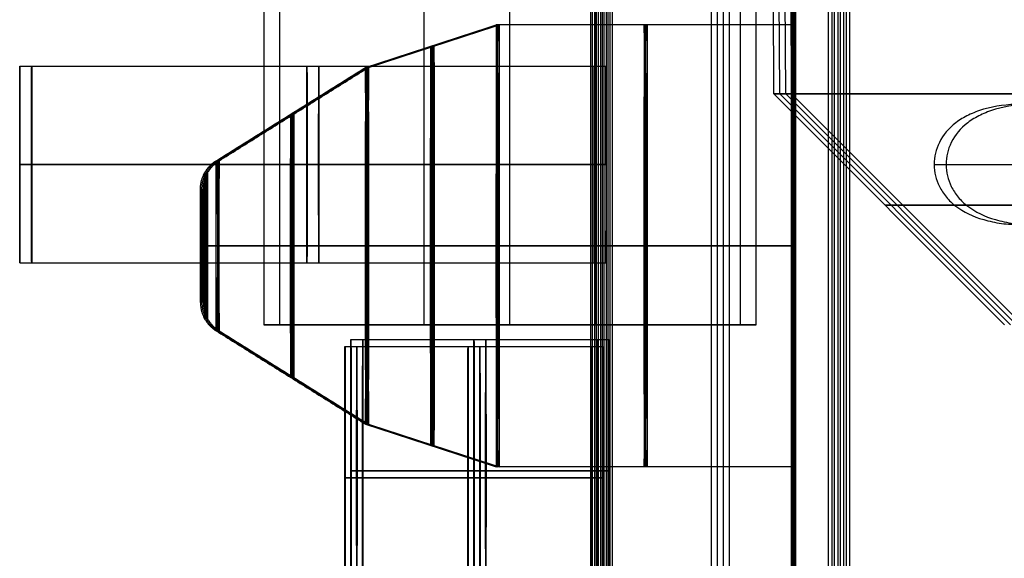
# Model space of a CAD drawing. Header units: millimetres. Extents: x -368 to 368, y -356 to 344.
# Tile 219 of 256: x -266.6 to -260.6, y 264.16 to 267.44. Entities that reach past the tile are written whole.
import ezdxf

# ---------------------------------------------------------------- set-up
doc = ezdxf.new("R2010")
doc.units = ezdxf.units.MM
doc.layers.add('Livello 01', color=7, linetype='Continuous')

# ---------------------------------------------------------------- blocks, each defined once
blk = doc.blocks.new('VTM03X10STIN0')
at = {"layer": 'Livello 01', "color": 253, "true_color": 0x999999}
for p, q in [((-1.475, -26.3549, 1.5), (-1.475, -18.1549, 1.5)), ((-1.475, -26.3549, -1.5), (-1.475, -18.1549, -1.5)), ((-2.975, -26.3549), (0.025, -26.3549)), ((-1.475, -26.3549, -1.5), (-1.475, -26.3549, 1.5))]:
    blk.add_line(p, q, dxfattribs=at)
at = {"layer": 'Livello 01', "color": 253, "true_color": 0x999999, "extrusion": (0, 1, 0)}
for start, end in [(0, 180), (180, 0)]:
    blk.add_arc((1.475, 0, -26.3549), 1.5, start, end, dxfattribs=at)
at = {"layer": 'Livello 01', "color": 253, "true_color": 0x999999}
for points in [[(-2.975, -18.1549), (-2.975, -26.3549)], [(0.025, -26.3549), (0.025, -18.1549)]]:
    blk.add_open_spline(points, degree=1, dxfattribs=at)
blk = doc.blocks.new('BRD242000B')
at = {"layer": 'Livello 01', "color": 254, "true_color": 0xcad1ee}
for p, q in [((30.9499, -0.4701, 0.7366), (30.9499, 19.0299, 0.7366)), ((39.1499, 19.0299, 0), (39.1499, -0.4701, 0)), ((47.3499, -0.4701, 1.425), (47.3499, 19.0299, 1.425)), ((78.9499, -0.4701, 0.7366), (78.9499, 19.0299, 0.7366)), ((87.1499, 19.0299, 0), (87.1499, -0.4701, 0)), ((95.3499, -0.4701, 1.425), (95.3499, 19.0299, 1.425)), ((55.0496, -0.5139, 0.7366), (55.0496, 18.9861, 0.7366)), ((63.2496, 18.9861, 0), (63.2496, -0.5139, 0)), ((71.4496, -0.5139, 1.425), (71.4496, 18.9861, 1.425)), ((103.0496, -0.5139, 0.7366), (103.0496, 18.9861, 0.7366)), ((111.2496, 18.9861, 0), (111.2496, -0.5139, 0)), ((119.4496, -0.5139, 1.425), (119.4496, 18.9861, 1.425)), ((2.9813, 11.7934, 1.2719), (2.9813, 8.3517, 1.2719)), ((8.9813, 11.7933, 1.2719), (8.9813, 8.3516, 1.2719)), ((14.9813, 11.7933, 1.2719), (14.9813, 8.3516, 1.2719)), ((33.6399, 9.2199, -1.5), (33.6399, 7.6199, -1.5)), ((81.6399, 9.2199, -1.5), (81.6399, 7.6199, -1.5)), ((57.7396, 9.1761, -1.5), (57.7396, 7.5761, -1.5)), ((105.7396, 9.1761, -1.5), (105.7396, 7.5761, -1.5)), ((34.4399, 8.4199, -1.5), (32.8399, 8.4199, -1.5)), ((82.4399, 8.4199, -1.5), (80.8399, 8.4199, -1.5)), ((58.5396, 8.3761, -1.5), (56.9396, 8.3761, -1.5)), ((106.5396, 8.3761, -1.5), (104.9396, 8.3761, -1.5)), ((33.6399, 7.6199, -1.5), (33.6399, 7.6199, 0)), ((57.7396, 7.5761, -1.5), (57.7396, 7.5761, 0)), ((81.6399, 7.6199, -1.5), (81.6399, 7.6199, 0)), ((105.7396, 7.5761, -1.5), (105.7396, 7.5761, 0)), ((2.9813, 7.3513, -2.3349), (2.9813, 6.6597, -2.3349)), ((8.9813, 7.3512, -2.3349), (8.9813, 6.6597, -2.3349)), ((14.9813, 7.3512, -2.3349), (14.9813, 6.6597, -2.3349)), ((45.6999, 7.1099, -3.5), (45.6999, 7.1099, 0)), ((45.6999, 7.1099, -3.5), (45.6999, 5.9099, -3.5)), ((93.6999, 7.1099, -3.5), (93.6999, 7.1099, 0)), ((93.6999, 7.1099, -3.5), (93.6999, 5.9099, -3.5)), ((2.6355, 7.0055, -2.3349), (3.3271, 7.0055, -2.3349)), ((8.6355, 7.0054, -2.3349), (9.3271, 7.0054, -2.3349)), ((14.6355, 7.0054, -2.3349), (15.3271, 7.0054, -2.3349)), ((46.2999, 6.5099, -3.5), (45.0999, 6.5099, -3.5)), ((46.2999, 6.5099, 2.0726), (46.2999, 6.5099, 3.1274)), ((94.2999, 6.5099, -3.5), (93.0999, 6.5099, -3.5)), ((94.2999, 6.5099, 2.0726), (94.2999, 6.5099, 3.1274)), ((45.6999, 5.9099, -3.5), (45.6999, 5.9099, 0)), ((93.6999, 5.9099, -3.5), (93.6999, 5.9099, 0)), ((2.9813, 5.6593, 1.2719), (2.9813, -0.6018, 1.2719)), ((8.9813, 5.6592, 1.2719), (8.9813, -0.6019, 1.2719)), ((14.9813, 5.6592, 1.2719), (14.9813, -0.6019, 1.2719))]:
    blk.add_line(p, q, dxfattribs=at)
at = {"layer": 'Livello 01', "color": 254, "true_color": 0xcad1ee, "extrusion": (-3.82137e-15, 4.37114e-08, 1)}
for centre, start, end in [((33.6399, 8.4199, 0), 0.00001, 180.00001), ((33.6399, 8.4199, -1.5), 0.00001, 180.00001), ((81.6399, 8.4199, 0), 0.00001, 180.00001), ((81.6399, 8.4199, -1.5), 0.00001, 180.00001), ((105.7396, 8.3761, -1.5), 0.00001, 180.00001), ((57.7396, 8.3761, 0), 0.00001, 180.00001), ((105.7396, 8.3761, 0), 0.00001, 180.00001), ((33.6399, 8.4199, -1.5), 180.00001, 0.00001), ((33.6399, 8.4199, 0), 180.00001, 0.00001), ((81.6399, 8.4199, -1.5), 180.00001, 0.00001), ((81.6399, 8.4199, 0), 180.00001, 0.00001), ((57.7396, 8.3761, 0), 180.00001, 0.00001), ((105.7396, 8.3761, -1.5), 180.00001, 0.00001), ((105.7396, 8.3761, 0), 180.00001, 0.00001)]:
    blk.add_arc(centre, 0.8, start, end, dxfattribs=at)
at = {"layer": 'Livello 01', "color": 254, "true_color": 0xcad1ee, "extrusion": (-7.10543e-15, 4.37114e-08, 1)}
for centre, radius, start, end in [((33.6399, 8.4199, -0.75), 0.8, 0.00001, 180.00001), ((57.7396, 8.3761, -0.75), 0.8, 0.00001, 180.00001), ((33.6399, 8.4199, -0.75), 0.8, 180.00001, 0.00001), ((57.7396, 8.3761, -0.75), 0.8, 180.00001, 0.00001), ((45.6999, 6.5099, -1.75), 0.6, 0.00001, 180.00001), ((45.6999, 6.5099, -1.75), 0.6, 180.00001, 0.00001)]:
    blk.add_arc(centre, radius, start, end, dxfattribs=at)
at = {"layer": 'Livello 01', "color": 254, "true_color": 0xcad1ee, "extrusion": (0, 4.37114e-08, 1)}
for centre, radius, start, end in [((81.6399, 8.4199, -0.75), 0.8, 0.00001, 180.00001), ((105.7396, 8.3761, -0.75), 0.8, 0.00001, 180.00001), ((81.6399, 8.4199, -0.75), 0.8, 180.00001, 0.00001), ((105.7396, 8.3761, -0.75), 0.8, 180.00001, 0.00001), ((93.6999, 6.5099, -1.75), 0.6, 0.00001, 180.00001), ((93.6999, 6.5099, -1.75), 0.6, 180.00001, 0.00001)]:
    blk.add_arc(centre, radius, start, end, dxfattribs=at)
at = {"layer": 'Livello 01', "color": 254, "true_color": 0xcad1ee, "extrusion": (-3.96015e-15, 4.37114e-08, 1)}
blk.add_arc((57.7396, 8.3761, -1.5), 0.8, 0.00001, 180.00001, dxfattribs=at)
at = {"layer": 'Livello 01', "color": 254, "true_color": 0xcad1ee, "extrusion": (-3.68259e-15, 4.37114e-08, 1)}
blk.add_arc((57.7396, 8.3761, -1.5), 0.8, 180.00001, 0.00001, dxfattribs=at)
at = {"layer": 'Livello 01', "color": 254, "true_color": 0xcad1ee, "extrusion": (3.82138e-15, -4.37114e-08, -1)}
for start, end in [(359.99999, 179.99999), (179.99999, 359.99999)]:
    blk.add_arc((-45.6999, 6.5099, 0), 0.6, start, end, dxfattribs=at)
at = {"layer": 'Livello 01', "color": 254, "true_color": 0xcad1ee, "extrusion": (8.86972e-14, 4.37114e-08, 1)}
for start, end in [(0.00001, 180.00001), (180.00001, 0.00001)]:
    blk.add_arc((45.6999, 6.5099, -3.5), 0.6, start, end, dxfattribs=at)
at = {"layer": 'Livello 01', "color": 254, "true_color": 0xcad1ee, "extrusion": (3.82136e-15, -4.37114e-08, -1)}
blk.add_arc((-93.6999, 6.5099, 0), 0.6, 359.99999, 179.99999, dxfattribs=at)
at = {"layer": 'Livello 01', "color": 254, "true_color": 0xcad1ee, "extrusion": (-3.82138e-15, 4.37114e-08, 1)}
for start, end in [(0.00001, 180.00001), (180.00001, 0.00001)]:
    blk.add_arc((93.6999, 6.5099, -3.5), 0.6, start, end, dxfattribs=at)
at = {"layer": 'Livello 01', "color": 254, "true_color": 0xcad1ee, "extrusion": (-3.82136e-15, 4.37114e-08, 1)}
blk.add_arc((93.6999, 6.5099, 0), 0.6, 180.00001, 0.00001, dxfattribs=at)
at = {"layer": 'Livello 01', "color": 254, "true_color": 0xcad1ee}
for points in [[(30.9499, -0.4701, 0), (30.9499, 19.0299, 0)], [(30.9499, 19.0299, 1.4732), (30.9499, -0.4701, 1.4732)], [(47.3499, -0.4701, 0), (47.3499, 19.0299, 0)], [(78.9499, -0.4701, 0), (78.9499, 19.0299, 0)], [(78.9499, 19.0299, 1.4732), (78.9499, -0.4701, 1.4732)], [(95.3499, -0.4701, 0), (95.3499, 19.0299, 0)], [(55.0496, 18.9861, 1.4732), (55.0496, -0.5139, 1.4732)], [(55.0496, 18.9861, 0), (55.0496, -0.5139, 0)], [(71.4496, -0.5139, 0), (71.4496, 18.9861, 0)], [(103.0496, 18.9861, 1.4732), (103.0496, -0.5139, 1.4732)], [(103.0496, 18.9861, 0), (103.0496, -0.5139, 0)], [(119.4496, -0.5139, 0), (119.4496, 18.9861, 0)], [(0.2127, 8.9994, 1.2719), (0.2127, 1.9382, 1.2719)], [(5.7499, 8.9994, 1.2719), (5.7499, 1.9382, 1.2719)], [(6.2127, 8.9993, 1.2719), (6.2127, 1.9381, 1.2719)], [(11.7499, 8.9993, 1.2719), (11.7499, 1.9381, 1.2719)], [(12.2127, 8.9993, 1.2719), (12.2127, 1.9381, 1.2719)], [(17.7499, 8.9993, 1.2719), (17.7499, 1.9381, 1.2719)], [(32.8399, 8.4199, 0), (32.8399, 8.4199, -1.5)], [(34.4399, 8.4199, -1.5), (34.4399, 8.4199, 0)], [(80.8399, 8.4199, 0), (80.8399, 8.4199, -1.5)], [(82.4399, 8.4199, -1.5), (82.4399, 8.4199, 0)], [(2.9813, 8.3517, 1.2719), (2.9813, 8.3517, -0.5315)], [(2.9813, 8.0927, -1.3287), (2.9813, 8.3517, -0.5315)], [(8.9813, 8.3516, 1.2719), (8.9813, 8.3516, -0.5315)], [(8.9813, 8.0926, -1.3287), (8.9813, 8.3516, -0.5315)], [(14.9813, 8.3516, 1.2719), (14.9813, 8.3516, -0.5315)], [(14.9813, 8.0926, -1.3287), (14.9813, 8.3516, -0.5315)], [(56.9396, 8.3761, 0), (56.9396, 8.3761, -1.5)], [(58.5396, 8.3761, -1.5), (58.5396, 8.3761, 0)], [(104.9396, 8.3761, 0), (104.9396, 8.3761, -1.5)], [(106.5396, 8.3761, -1.5), (106.5396, 8.3761, 0)], [(2.9813, 7.5236, -2.2394), (2.9813, 8.0927, -1.3287)], [(8.9813, 7.5235, -2.2394), (8.9813, 8.0926, -1.3287)], [(14.9813, 7.5235, -2.2394), (14.9813, 8.0926, -1.3287)], [(1.6351, 7.0055, -0.5315), (1.6351, 7.0055, 1.2719)], [(1.8941, 7.0055, -1.3287), (1.6351, 7.0055, -0.5315)], [(2.4632, 7.0055, -2.2394), (1.8941, 7.0055, -1.3287)], [(4.0685, 7.0055, -1.3287), (3.4994, 7.0055, -2.2394)], [(4.3275, 7.0055, -0.5315), (4.0685, 7.0055, -1.3287)], [(4.3275, 7.0055, 1.2719), (4.3275, 7.0055, -0.5315)], [(7.6351, 7.0054, -0.5315), (7.6351, 7.0054, 1.2719)], [(7.8941, 7.0054, -1.3287), (7.6351, 7.0054, -0.5315)], [(8.4632, 7.0054, -2.2394), (7.8941, 7.0054, -1.3287)], [(10.0685, 7.0054, -1.3287), (9.4994, 7.0054, -2.2394)], [(10.3275, 7.0054, -0.5315), (10.0685, 7.0054, -1.3287)], [(10.3275, 7.0054, 1.2719), (10.3275, 7.0054, -0.5315)], [(13.6351, 7.0054, -0.5315), (13.6351, 7.0054, 1.2719)], [(13.8941, 7.0054, -1.3287), (13.6351, 7.0054, -0.5315)], [(14.4632, 7.0054, -2.2394), (13.8941, 7.0054, -1.3287)], [(16.0685, 7.0054, -1.3287), (15.4994, 7.0054, -2.2394)], [(16.3275, 7.0054, -0.5315), (16.0685, 7.0054, -1.3287)], [(16.3275, 7.0054, 1.2719), (16.3275, 7.0054, -0.5315)], [(2.9813, 6.4874, -2.2394), (2.9813, 5.9183, -1.3287)], [(8.9813, 6.4873, -2.2394), (8.9813, 5.9183, -1.3287)], [(14.9813, 6.4873, -2.2394), (14.9813, 5.9183, -1.3287)], [(45.0999, 6.5099, -3.5), (45.0999, 6.5099, 0)], [(46.2999, 6.5099, 0), (46.2999, 6.5099, -3.5)], [(93.0999, 6.5099, -3.5), (93.0999, 6.5099, 0)], [(94.2999, 6.5099, 0), (94.2999, 6.5099, -3.5)], [(2.9813, 5.9183, -1.3287), (2.9813, 5.6593, -0.5315)], [(8.9813, 5.9183, -1.3287), (8.9813, 5.6592, -0.5315)], [(14.9813, 5.9183, -1.3287), (14.9813, 5.6592, -0.5315)], [(2.9813, 5.6593, 1.2719), (2.9813, 5.6593, -0.5315)], [(8.9813, 5.6592, 1.2719), (8.9813, 5.6592, -0.5315)], [(14.9813, 5.6592, 1.2719), (14.9813, 5.6592, -0.5315)]]:
    blk.add_open_spline(points, degree=1, dxfattribs=at)
for points, knots in [([(4.3275, 7.0055, 1.2719), (4.3275, 7.1822, 1.2719), (4.293, 7.354, 1.2719), (4.1552, 7.6866, 1.2719), (4.0581, 7.8325, 1.2719), (3.8083, 8.0824, 1.2719), (3.6624, 8.1794, 1.2719), (3.3298, 8.3172, 1.2719), (3.158, 8.3517, 1.2719), (2.8046, 8.3517, 1.2719), (2.6328, 8.3172, 1.2719), (2.3002, 8.1794, 1.2719), (2.1543, 8.0823, 1.2719), (1.9044, 7.8325, 1.2719), (1.8074, 7.6866, 1.2719), (1.6695, 7.3539, 1.2719), (1.6351, 7.1823, 1.2719), (1.6351, 7.0055, 1.2719)], [0, 0, 0, 0, 0.531922, 0.531922, 1.063845, 1.063845, 1.595767, 1.595767, 2.12769, 2.12769, 2.659612, 2.659612, 3.191535, 3.191535, 3.723457, 3.723457, 4.255379, 4.255379, 4.255379, 4.255379]), ([(10.3275, 7.0054, 1.2719), (10.3275, 7.1822, 1.2719), (10.293, 7.3539, 1.2719), (10.1552, 7.6866, 1.2719), (10.0581, 7.8324, 1.2719), (9.8083, 8.0823, 1.2719), (9.6624, 8.1793, 1.2719), (9.3298, 8.3172, 1.2719), (9.158, 8.3516, 1.2719), (8.8046, 8.3517, 1.2719), (8.6328, 8.3171, 1.2719), (8.3002, 8.1794, 1.2719), (8.1543, 8.0823, 1.2719), (7.9044, 7.8324, 1.2719), (7.8074, 7.6866, 1.2719), (7.6695, 7.3539, 1.2719), (7.6351, 7.1823, 1.2719), (7.6351, 7.0054, 1.2719)], [0, 0, 0, 0, 0.531922, 0.531922, 1.063845, 1.063845, 1.595767, 1.595767, 2.12769, 2.12769, 2.659612, 2.659612, 3.191535, 3.191535, 3.723457, 3.723457, 4.255379, 4.255379, 4.255379, 4.255379]), ([(16.3275, 7.0054, 1.2719), (16.3275, 7.1822, 1.2719), (16.293, 7.3539, 1.2719), (16.1552, 7.6866, 1.2719), (16.0581, 7.8324, 1.2719), (15.8083, 8.0823, 1.2719), (15.6624, 8.1793, 1.2719), (15.3298, 8.3172, 1.2719), (15.158, 8.3516, 1.2719), (14.8046, 8.3517, 1.2719), (14.6328, 8.3171, 1.2719), (14.3002, 8.1794, 1.2719), (14.1543, 8.0823, 1.2719), (13.9044, 7.8324, 1.2719), (13.8074, 7.6866, 1.2719), (13.6695, 7.3539, 1.2719), (13.6351, 7.1823, 1.2719), (13.6351, 7.0054, 1.2719)], [0, 0, 0, 0, 0.531922, 0.531922, 1.063845, 1.063845, 1.595767, 1.595767, 2.12769, 2.12769, 2.659612, 2.659612, 3.191535, 3.191535, 3.723457, 3.723457, 4.255379, 4.255379, 4.255379, 4.255379]), ([(1.6351, 7.0055, 1.2719), (1.6351, 6.8288, 1.2719), (1.6696, 6.657, 1.2719), (1.8074, 6.3244, 1.2719), (1.9045, 6.1785, 1.2719), (2.1543, 5.9286, 1.2719), (2.3002, 5.8316, 1.2719), (2.6328, 5.6938, 1.2719), (2.8046, 5.6593, 1.2719), (3.158, 5.6593, 1.2719), (3.3297, 5.6938, 1.2719), (3.6624, 5.8316, 1.2719), (3.8082, 5.9287, 1.2719), (4.0581, 6.1785, 1.2719), (4.1552, 6.3244, 1.2719), (4.293, 6.6571, 1.2719), (4.3275, 6.8287, 1.2719), (4.3275, 7.0055, 1.2719)], [0, 0, 0, 0, 0.531922, 0.531922, 1.063845, 1.063845, 1.595767, 1.595767, 2.12769, 2.12769, 2.659612, 2.659612, 3.191535, 3.191535, 3.723457, 3.723457, 4.255379, 4.255379, 4.255379, 4.255379]), ([(7.6351, 7.0054, 1.2719), (7.6351, 6.8287, 1.2719), (7.6696, 6.657, 1.2719), (7.8074, 6.3243, 1.2719), (7.9045, 6.1785, 1.2719), (8.1543, 5.9286, 1.2719), (8.3002, 5.8315, 1.2719), (8.6328, 5.6937, 1.2719), (8.8046, 5.6593, 1.2719), (9.158, 5.6592, 1.2719), (9.3297, 5.6938, 1.2719), (9.6624, 5.8315, 1.2719), (9.8082, 5.9286, 1.2719), (10.0581, 6.1785, 1.2719), (10.1552, 6.3243, 1.2719), (10.293, 6.657, 1.2719), (10.3275, 6.8286, 1.2719), (10.3275, 7.0054, 1.2719)], [0, 0, 0, 0, 0.531922, 0.531922, 1.063845, 1.063845, 1.595767, 1.595767, 2.12769, 2.12769, 2.659612, 2.659612, 3.191535, 3.191535, 3.723457, 3.723457, 4.255379, 4.255379, 4.255379, 4.255379]), ([(13.6351, 7.0054, 1.2719), (13.6351, 6.8287, 1.2719), (13.6696, 6.657, 1.2719), (13.8074, 6.3243, 1.2719), (13.9045, 6.1785, 1.2719), (14.1543, 5.9286, 1.2719), (14.3002, 5.8315, 1.2719), (14.6328, 5.6937, 1.2719), (14.8046, 5.6593, 1.2719), (15.158, 5.6592, 1.2719), (15.3297, 5.6938, 1.2719), (15.6624, 5.8315, 1.2719), (15.8082, 5.9286, 1.2719), (16.0581, 6.1785, 1.2719), (16.1552, 6.3243, 1.2719), (16.293, 6.657, 1.2719), (16.3275, 6.8286, 1.2719), (16.3275, 7.0054, 1.2719)], [0, 0, 0, 0, 0.531922, 0.531922, 1.063845, 1.063845, 1.595767, 1.595767, 2.12769, 2.12769, 2.659612, 2.659612, 3.191535, 3.191535, 3.723457, 3.723457, 4.255379, 4.255379, 4.255379, 4.255379]), ([(46.1749, 6.1433, 2.6), (46.1749, 6.1433, 2.5196), (46.1832, 6.1534, 2.4439), (46.2037, 6.1837, 2.3392), (46.2109, 6.1949, 2.3102), (46.2267, 6.2221, 2.2539), (46.235, 6.2377, 2.2283), (46.2597, 6.2904, 2.159), (46.274, 6.3294, 2.127), (46.2898, 6.3978, 2.0931), (46.2934, 6.4185, 2.0857), (46.2986, 6.4635, 2.0752), (46.3, 6.4865, 2.0726), (46.2999, 6.5568, 2.0727), (46.2945, 6.602, 2.0831), (46.2796, 6.6663, 2.1151), (46.273, 6.6891, 2.1298), (46.2589, 6.729, 2.1633), (46.2512, 6.7475, 2.1829), (46.2272, 6.7987, 2.2503), (46.2099, 6.8269, 2.3077), (46.1903, 6.8558, 2.4074), (46.1845, 6.8638, 2.4455), (46.177, 6.8739, 2.5208), (46.1749, 6.8765, 2.5598), (46.1749, 6.8765, 2.6)], [-1.46368, -1.46368, -1.46368, -1.46368, -1.28072, -1.28072, -1.18924, -1.18924, -1.09776, -1.09776, -0.9148, -0.9148, -0.82332, -0.82332, -0.73184, -0.73184, -0.54888, -0.54888, -0.4574, -0.4574, -0.36592, -0.36592, -0.18296, -0.18296, -0.09148, -0.09148, 0, 0, 0, 0]), ([(94.1749, 6.1433, 2.6), (94.1749, 6.1433, 2.5196), (94.1832, 6.1534, 2.4439), (94.2037, 6.1837, 2.3392), (94.2109, 6.1949, 2.3102), (94.2267, 6.2221, 2.2539), (94.235, 6.2377, 2.2283), (94.2597, 6.2904, 2.159), (94.274, 6.3294, 2.127), (94.2898, 6.3978, 2.0931), (94.2934, 6.4185, 2.0857), (94.2986, 6.4635, 2.0752), (94.3, 6.4865, 2.0726), (94.2999, 6.5568, 2.0727), (94.2945, 6.602, 2.0831), (94.2796, 6.6663, 2.1151), (94.273, 6.6891, 2.1298), (94.2589, 6.729, 2.1633), (94.2512, 6.7475, 2.1829), (94.2272, 6.7987, 2.2503), (94.2099, 6.8269, 2.3077), (94.1903, 6.8558, 2.4074), (94.1845, 6.8638, 2.4455), (94.177, 6.8739, 2.5208), (94.1749, 6.8765, 2.5598), (94.1749, 6.8765, 2.6)], [-1.46368, -1.46368, -1.46368, -1.46368, -1.28072, -1.28072, -1.18924, -1.18924, -1.09776, -1.09776, -0.9148, -0.9148, -0.82332, -0.82332, -0.73184, -0.73184, -0.54888, -0.54888, -0.4574, -0.4574, -0.36592, -0.36592, -0.18296, -0.18296, -0.09148, -0.09148, 0, 0, 0, 0])]:
    blk.add_open_spline(points, degree=3, knots=knots, dxfattribs=at)
for points, weights, degree, knots in [([(1.6351, 7.0055, -0.5315), (1.6351, 8.3517, -0.5315), (2.9813, 8.3517, -0.5315), (4.3275, 8.3517, -0.5315), (4.3275, 7.0055, -0.5315)], [1, 0.707106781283, 1, 0.707106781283, 1], 2, [-5.3848, -5.3848, -5.3848, -2.6924, -2.6924, 0, 0, 0]), ([(7.6351, 7.0054, -0.5315), (7.6351, 8.3516, -0.5315), (8.9813, 8.3516, -0.5315), (10.3275, 8.3516, -0.5315), (10.3275, 7.0054, -0.5315)], [1, 0.707106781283, 1, 0.707106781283, 1], 2, [-5.3848, -5.3848, -5.3848, -2.6924, -2.6924, 0, 0, 0]), ([(13.6351, 7.0054, -0.5315), (13.6351, 8.3516, -0.5315), (14.9813, 8.3516, -0.5315), (16.3275, 8.3516, -0.5315), (16.3275, 7.0054, -0.5315)], [1, 0.707106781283, 1, 0.707106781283, 1], 2, [-5.3848, -5.3848, -5.3848, -2.6924, -2.6924, 0, 0, 0]), ([(1.8941, 7.0055, -1.3287), (1.8941, 8.0927, -1.3287), (2.9813, 8.0927, -1.3287), (4.0685, 8.0927, -1.3287), (4.0685, 7.0055, -1.3287)], [1, 0.707106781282, 1, 0.707106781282, 1], 2, [-1, -1, -1, -0.5, -0.5, 0, 0, 0]), ([(7.8941, 7.0054, -1.3287), (7.8941, 8.0926, -1.3287), (8.9813, 8.0926, -1.3287), (10.0685, 8.0926, -1.3287), (10.0685, 7.0054, -1.3287)], [1, 0.707106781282, 1, 0.707106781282, 1], 2, [-1, -1, -1, -0.5, -0.5, 0, 0, 0]), ([(13.8941, 7.0054, -1.3287), (13.8941, 8.0926, -1.3287), (14.9813, 8.0926, -1.3287), (16.0685, 8.0926, -1.3287), (16.0685, 7.0054, -1.3287)], [1, 0.707106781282, 1, 0.707106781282, 1], 2, [-1, -1, -1, -0.5, -0.5, 0, 0, 0]), ([(3.3271, 7.0055, -2.3349), (3.3271, 7.3513, -2.3349), (2.9813, 7.3513, -2.3349), (2.6355, 7.3513, -2.3349), (2.6355, 7.0055, -2.3349)], [1, 0.707106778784, 1, 0.707106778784, 1], 2, [0, 0, 0, 0.691575, 0.691575, 1.38315, 1.38315, 1.38315]), ([(9.3271, 7.0054, -2.3349), (9.3271, 7.3512, -2.3349), (8.9813, 7.3512, -2.3349), (8.6355, 7.3512, -2.3349), (8.6355, 7.0054, -2.3349)], [1, 0.707106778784, 1, 0.707106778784, 1], 2, [0, 0, 0, 0.691575, 0.691575, 1.38315, 1.38315, 1.38315]), ([(15.3271, 7.0054, -2.3349), (15.3271, 7.3512, -2.3349), (14.9813, 7.3512, -2.3349), (14.6355, 7.3512, -2.3349), (14.6355, 7.0054, -2.3349)], [1, 0.707106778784, 1, 0.707106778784, 1], 2, [0, 0, 0, 0.691575, 0.691575, 1.38315, 1.38315, 1.38315]), ([(4.3275, 7.0055, -0.5315), (4.3275, 5.6593, -0.5315), (2.9813, 5.6593, -0.5315), (1.6351, 5.6593, -0.5315), (1.6351, 7.0055, -0.5315)], [1, 0.7071067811, 1, 0.7071067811, 1], 2, [-5.3848, -5.3848, -5.3848, -2.6924, -2.6924, 0, 0, 0]), ([(4.3275, 7.0055, 0.3702), (4.3275, 6.2169, 0.3702), (3.7699, 5.6593, 0.3702), (2.9813, 5.6593, 0.3702), (2.1927, 5.6593, 0.3702), (1.6351, 6.2169, 0.3702), (1.6351, 7.0055, 0.3702)], [1.0000000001, 0.804737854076, 0.804737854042, 1, 0.804737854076, 0.804737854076, 1], 3, [0, 0, 0, 0, 0.5, 0.5, 0.5, 1, 1, 1, 1]), ([(1.7646, 7.0055, -0.9301), (1.7646, 6.2928, -0.9301), (2.2686, 5.7888, -0.9301), (2.9813, 5.7888, -0.9301), (3.694, 5.7888, -0.9301), (4.198, 6.2928, -0.9301), (4.198, 7.0055, -0.9301)], [1, 0.804737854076, 0.804737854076, 1, 0.804737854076, 0.804737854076, 1], 3, [0, 0, 0, 0, 0.5, 0.5, 0.5, 1, 1, 1, 1]), ([(4.0685, 7.0055, -1.3287), (4.0685, 5.9183, -1.3287), (2.9813, 5.9183, -1.3287), (1.8941, 5.9183, -1.3287), (1.8941, 7.0055, -1.3287)], [1, 0.7071067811, 1, 0.7071067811, 1], 2, [-1, -1, -1, -0.5, -0.5, 0, 0, 0]), ([(2.1786, 7.0055, -1.7841), (2.1786, 6.5353, -1.7841), (2.5111, 6.2029, -1.7841), (2.9813, 6.2029, -1.7841), (3.4515, 6.2029, -1.7841), (3.7839, 6.5353, -1.7841), (3.7839, 7.0055, -1.7841)], [1.00000000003, 0.804737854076, 0.804737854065, 1, 0.804737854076, 0.804737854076, 1], 3, [0, 0, 0, 0, 0.5, 0.5, 0.5, 1, 1, 1, 1]), ([(10.3275, 7.0054, -0.5315), (10.3275, 5.6592, -0.5315), (8.9813, 5.6592, -0.5315), (7.6351, 5.6592, -0.5315), (7.6351, 7.0054, -0.5315)], [1, 0.7071067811, 1, 0.7071067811, 1], 2, [-5.3848, -5.3848, -5.3848, -2.6924, -2.6924, 0, 0, 0]), ([(10.3275, 7.0054, 0.3702), (10.3275, 6.2169, 0.3702), (9.7699, 5.6592, 0.3702), (8.9813, 5.6592, 0.3702), (8.1927, 5.6592, 0.3702), (7.6351, 6.2169, 0.3702), (7.6351, 7.0054, 0.3702)], [1.0000000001, 0.804737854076, 0.804737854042, 1, 0.804737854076, 0.804737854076, 1], 3, [0, 0, 0, 0, 0.5, 0.5, 0.5, 1, 1, 1, 1]), ([(7.7646, 7.0054, -0.9301), (7.7646, 6.2927, -0.9301), (8.2686, 5.7887, -0.9301), (8.9813, 5.7887, -0.9301), (9.694, 5.7887, -0.9301), (10.198, 6.2927, -0.9301), (10.198, 7.0054, -0.9301)], [1, 0.804737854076, 0.804737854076, 1, 0.804737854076, 0.804737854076, 1], 3, [0, 0, 0, 0, 0.5, 0.5, 0.5, 1, 1, 1, 1]), ([(10.0685, 7.0054, -1.3287), (10.0685, 5.9183, -1.3287), (8.9813, 5.9183, -1.3287), (7.8941, 5.9183, -1.3287), (7.8941, 7.0054, -1.3287)], [1, 0.7071067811, 1, 0.7071067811, 1], 2, [-1, -1, -1, -0.5, -0.5, 0, 0, 0]), ([(8.1786, 7.0054, -1.7841), (8.1786, 6.5353, -1.7841), (8.5111, 6.2028, -1.7841), (8.9813, 6.2028, -1.7841), (9.4515, 6.2028, -1.7841), (9.7839, 6.5353, -1.7841), (9.7839, 7.0054, -1.7841)], [1.00000000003, 0.804737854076, 0.804737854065, 1, 0.804737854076, 0.804737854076, 1], 3, [0, 0, 0, 0, 0.5, 0.5, 0.5, 1, 1, 1, 1]), ([(16.3275, 7.0054, -0.5315), (16.3275, 5.6592, -0.5315), (14.9813, 5.6592, -0.5315), (13.6351, 5.6592, -0.5315), (13.6351, 7.0054, -0.5315)], [1, 0.7071067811, 1, 0.7071067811, 1], 2, [-5.3848, -5.3848, -5.3848, -2.6924, -2.6924, 0, 0, 0]), ([(16.3275, 7.0054, 0.3702), (16.3275, 6.2169, 0.3702), (15.7699, 5.6592, 0.3702), (14.9813, 5.6592, 0.3702), (14.1927, 5.6592, 0.3702), (13.6351, 6.2169, 0.3702), (13.6351, 7.0054, 0.3702)], [1.0000000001, 0.804737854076, 0.804737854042, 1, 0.804737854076, 0.804737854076, 1], 3, [0, 0, 0, 0, 0.5, 0.5, 0.5, 1, 1, 1, 1]), ([(13.7646, 7.0054, -0.9301), (13.7646, 6.2927, -0.9301), (14.2686, 5.7887, -0.9301), (14.9813, 5.7887, -0.9301), (15.694, 5.7887, -0.9301), (16.198, 6.2927, -0.9301), (16.198, 7.0054, -0.9301)], [1, 0.804737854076, 0.804737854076, 1, 0.804737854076, 0.804737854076, 1], 3, [0, 0, 0, 0, 0.5, 0.5, 0.5, 1, 1, 1, 1]), ([(16.0685, 7.0054, -1.3287), (16.0685, 5.9183, -1.3287), (14.9813, 5.9183, -1.3287), (13.8941, 5.9183, -1.3287), (13.8941, 7.0054, -1.3287)], [1, 0.7071067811, 1, 0.7071067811, 1], 2, [-1, -1, -1, -0.5, -0.5, 0, 0, 0]), ([(14.1786, 7.0054, -1.7841), (14.1786, 6.5353, -1.7841), (14.5111, 6.2028, -1.7841), (14.9813, 6.2028, -1.7841), (15.4515, 6.2028, -1.7841), (15.7839, 6.5353, -1.7841), (15.7839, 7.0054, -1.7841)], [1.00000000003, 0.804737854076, 0.804737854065, 1, 0.804737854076, 0.804737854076, 1], 3, [0, 0, 0, 0, 0.5, 0.5, 0.5, 1, 1, 1, 1])]:
    blk.add_rational_spline(points, weights, degree=degree, knots=knots, dxfattribs=at)
for points, weights in [([(1.6351, 7.0055, 0.3702), (1.6351, 9.6979, 0.3702), (4.3275, 9.6979, 0.3702), (4.3275, 7.0055, 0.3702)], [1.00000000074, 0.333333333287, 0.333333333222, 1.00000000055]), ([(7.6351, 7.0054, 0.3702), (7.6351, 9.6978, 0.3702), (10.3275, 9.6978, 0.3702), (10.3275, 7.0054, 0.3702)], [1.00000000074, 0.333333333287, 0.333333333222, 1.00000000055]), ([(13.6351, 7.0054, 0.3702), (13.6351, 9.6978, 0.3702), (16.3275, 9.6978, 0.3702), (16.3275, 7.0054, 0.3702)], [1.00000000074, 0.333333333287, 0.333333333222, 1.00000000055]), ([(4.198, 7.0055, -0.9301), (4.198, 9.4389, -0.9301), (1.7646, 9.4389, -0.9301), (1.7646, 7.0055, -0.9301)], [1, 0.33333333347, 0.33333333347, 1]), ([(10.198, 7.0054, -0.9301), (10.198, 9.4388, -0.9301), (7.7646, 9.4388, -0.9301), (7.7646, 7.0054, -0.9301)], [1, 0.33333333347, 0.33333333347, 1]), ([(16.198, 7.0054, -0.9301), (16.198, 9.4388, -0.9301), (13.7646, 9.4388, -0.9301), (13.7646, 7.0054, -0.9301)], [1, 0.33333333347, 0.33333333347, 1]), ([(3.7839, 7.0055, -1.7841), (3.7839, 8.6108, -1.7841), (2.1786, 8.6108, -1.7841), (2.1786, 7.0055, -1.7841)], [1.00000000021, 0.33333333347, 0.333333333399, 1]), ([(9.7839, 7.0054, -1.7841), (9.7839, 8.6107, -1.7841), (8.1786, 8.6107, -1.7841), (8.1786, 7.0054, -1.7841)], [1.00000000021, 0.33333333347, 0.333333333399, 1]), ([(15.7839, 7.0054, -1.7841), (15.7839, 8.6107, -1.7841), (14.1786, 8.6107, -1.7841), (14.1786, 7.0054, -1.7841)], [1.00000000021, 0.33333333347, 0.333333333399, 1]), ([(2.4632, 7.0055, -2.2394), (2.4632, 8.0417, -2.2394), (3.4994, 8.0417, -2.2394), (3.4994, 7.0055, -2.2394)], [0.971850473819, 0.32395015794, 0.32395015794, 0.971850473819]), ([(2.9813, 7.3513, -2.3349), (2.9813, 7.423, -2.3349), (2.9813, 7.4856, -2.3002), (2.9813, 7.5236, -2.2394)], [0.485925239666, 0.44530827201, 0.445308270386, 0.485925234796]), ([(8.4632, 7.0054, -2.2394), (8.4632, 8.0417, -2.2394), (9.4994, 8.0417, -2.2394), (9.4994, 7.0054, -2.2394)], [0.971850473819, 0.32395015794, 0.32395015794, 0.971850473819]), ([(8.9813, 7.3512, -2.3349), (8.9813, 7.4229, -2.3349), (8.9813, 7.4856, -2.3002), (8.9813, 7.5235, -2.2394)], [0.485925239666, 0.44530827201, 0.445308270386, 0.485925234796]), ([(14.4632, 7.0054, -2.2394), (14.4632, 8.0417, -2.2394), (15.4994, 8.0417, -2.2394), (15.4994, 7.0054, -2.2394)], [0.971850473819, 0.32395015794, 0.32395015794, 0.971850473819]), ([(14.9813, 7.3512, -2.3349), (14.9813, 7.4229, -2.3349), (14.9813, 7.4856, -2.3002), (14.9813, 7.5235, -2.2394)], [0.485925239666, 0.44530827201, 0.445308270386, 0.485925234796]), ([(2.537, 7.0055, -2.3094), (2.537, 7.8941, -2.3094), (3.4256, 7.8941, -2.3094), (3.4256, 7.0055, -2.3094)], [0.910925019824, 0.303641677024, 0.303641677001, 0.910925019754]), ([(8.537, 7.0054, -2.3094), (8.537, 7.894, -2.3094), (9.4256, 7.894, -2.3094), (9.4256, 7.0054, -2.3094)], [0.910925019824, 0.303641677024, 0.303641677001, 0.910925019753]), ([(14.537, 7.0054, -2.3094), (14.537, 7.894, -2.3094), (15.4256, 7.894, -2.3094), (15.4256, 7.0054, -2.3094)], [0.910925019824, 0.303641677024, 0.303641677, 0.910925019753]), ([(3.4994, 7.0055, -2.2394), (3.4994, 5.9693, -2.2394), (2.4632, 5.9693, -2.2394), (2.4632, 7.0055, -2.2394)], [0.971850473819, 0.32395015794, 0.32395015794, 0.971850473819]), ([(2.4632, 7.0055, -2.2394), (2.5012, 7.0055, -2.3002), (2.5638, 7.0055, -2.3349), (2.6355, 7.0055, -2.3349)], [0.971850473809, 0.890616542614, 0.890616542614, 0.971850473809]), ([(3.4256, 7.0055, -2.3094), (3.4256, 6.1169, -2.3094), (2.537, 6.1169, -2.3094), (2.537, 7.0055, -2.3094)], [0.910925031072, 0.303641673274, 0.303641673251, 0.910925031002]), ([(2.6355, 7.0055, -2.3349), (2.6355, 6.3139, -2.3349), (3.3271, 6.3139, -2.3349), (3.3271, 7.0055, -2.3349)], [0.971850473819, 0.32395015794, 0.32395015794, 0.971850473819]), ([(3.3271, 7.0055, -2.3349), (3.3987, 7.0055, -2.3349), (3.4614, 7.0055, -2.3002), (3.4994, 7.0055, -2.2394)], [0.971850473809, 0.890616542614, 0.890616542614, 0.971850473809]), ([(9.4994, 7.0054, -2.2394), (9.4994, 5.9692, -2.2394), (8.4632, 5.9692, -2.2394), (8.4632, 7.0054, -2.2394)], [0.971850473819, 0.32395015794, 0.32395015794, 0.971850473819]), ([(8.4632, 7.0054, -2.2394), (8.5012, 7.0054, -2.3002), (8.5638, 7.0054, -2.3349), (8.6355, 7.0054, -2.3349)], [0.971850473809, 0.890616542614, 0.890616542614, 0.971850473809]), ([(9.4256, 7.0054, -2.3094), (9.4256, 6.1168, -2.3094), (8.537, 6.1168, -2.3094), (8.537, 7.0054, -2.3094)], [0.910925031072, 0.303641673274, 0.303641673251, 0.910925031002]), ([(8.6355, 7.0054, -2.3349), (8.6355, 6.3139, -2.3349), (9.3271, 6.3139, -2.3349), (9.3271, 7.0054, -2.3349)], [0.971850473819, 0.32395015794, 0.32395015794, 0.971850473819]), ([(9.3271, 7.0054, -2.3349), (9.3987, 7.0054, -2.3349), (9.4614, 7.0054, -2.3002), (9.4994, 7.0054, -2.2394)], [0.971850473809, 0.890616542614, 0.890616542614, 0.971850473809]), ([(15.4994, 7.0054, -2.2394), (15.4994, 5.9692, -2.2394), (14.4632, 5.9692, -2.2394), (14.4632, 7.0054, -2.2394)], [0.971850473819, 0.32395015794, 0.32395015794, 0.971850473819]), ([(14.4632, 7.0054, -2.2394), (14.5012, 7.0054, -2.3002), (14.5638, 7.0054, -2.3349), (14.6355, 7.0054, -2.3349)], [0.971850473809, 0.890616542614, 0.890616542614, 0.971850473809]), ([(15.4256, 7.0054, -2.3094), (15.4256, 6.1168, -2.3094), (14.537, 6.1168, -2.3094), (14.537, 7.0054, -2.3094)], [0.910925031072, 0.303641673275, 0.303641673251, 0.910925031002]), ([(14.6355, 7.0054, -2.3349), (14.6355, 6.3139, -2.3349), (15.3271, 6.3139, -2.3349), (15.3271, 7.0054, -2.3349)], [0.971850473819, 0.32395015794, 0.32395015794, 0.971850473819]), ([(15.3271, 7.0054, -2.3349), (15.3987, 7.0054, -2.3349), (15.4614, 7.0054, -2.3002), (15.4994, 7.0054, -2.2394)], [0.971850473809, 0.890616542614, 0.890616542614, 0.971850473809]), ([(2.9813, 6.6597, -2.3349), (2.9813, 6.588, -2.3349), (2.9813, 6.5254, -2.3002), (2.9813, 6.4874, -2.2394)], [0.485925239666, 0.44530827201, 0.445308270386, 0.485925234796]), ([(8.9813, 6.6597, -2.3349), (8.9813, 6.588, -2.3349), (8.9813, 6.5253, -2.3002), (8.9813, 6.4873, -2.2394)], [0.485925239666, 0.44530827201, 0.445308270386, 0.485925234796]), ([(14.9813, 6.6597, -2.3349), (14.9813, 6.588, -2.3349), (14.9813, 6.5253, -2.3002), (14.9813, 6.4873, -2.2394)], [0.485925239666, 0.44530827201, 0.445308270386, 0.485925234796])]:
    blk.add_rational_spline(points, weights, degree=3, dxfattribs=at)
blk = doc.blocks.new('VTA03X10RTIN01')
at = {"layer": 'Livello 01', "color": 253, "true_color": 0x9da4ac}
for p, q in [((-1.5067, -8.5933), (-1.5475, 0)), ((-0.1, -10), (-1.5067, -8.5933))]:
    blk.add_line(p, q, dxfattribs=at)
at = {"layer": 'Livello 01', "color": 253, "true_color": 0x9da4ac, "extrusion": (0, 1, 0)}
for centre, radius in [((0, 0, -8.5933), 1.5067), ((0, 0, -9.2713), 0.8287)]:
    blk.add_arc(centre, radius, 270, 90, dxfattribs=at)

msp = doc.modelspace()

# ---------------------------------------------------------------- block references
at = {"layer": 'Livello 01', "extrusion": (0.999999, 4.37114e-08, -0.001504), "rotation": 89.999994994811}
msp.add_blockref('BRD242000B', (273.0665, -307.4284, -262.7057), dxfattribs=at)
at = {"layer": 'Livello 01'}
for p in [(-260.4965, 275.5804, -259.5873), (-260.4604, 275.5804, -235.5873), (-260.4243, 275.5804, -211.5873), (-260.3882, 275.5804, -187.5874)]:
    msp.add_blockref('VTA03X10RTIN01', p, dxfattribs=at)
at = {"layer": 'Livello 01', "extrusion": (0.348813, -4.6286e-16, 0.937192), "rotation": 270.0000000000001}
msp.add_blockref('VTM03X10STIN0', (291.9353, 110.4138, -455.1151), dxfattribs=at)
at = {"layer": 'Livello 01', "rotation": 359.9999999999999}
for p in [(-262.1364, 291.9353, -179.5022), (-262.1364, 291.9353, -387.5022)]:
    msp.add_blockref('VTM03X10STIN0', p, dxfattribs=at)

doc.saveas('drawing.dxf')
